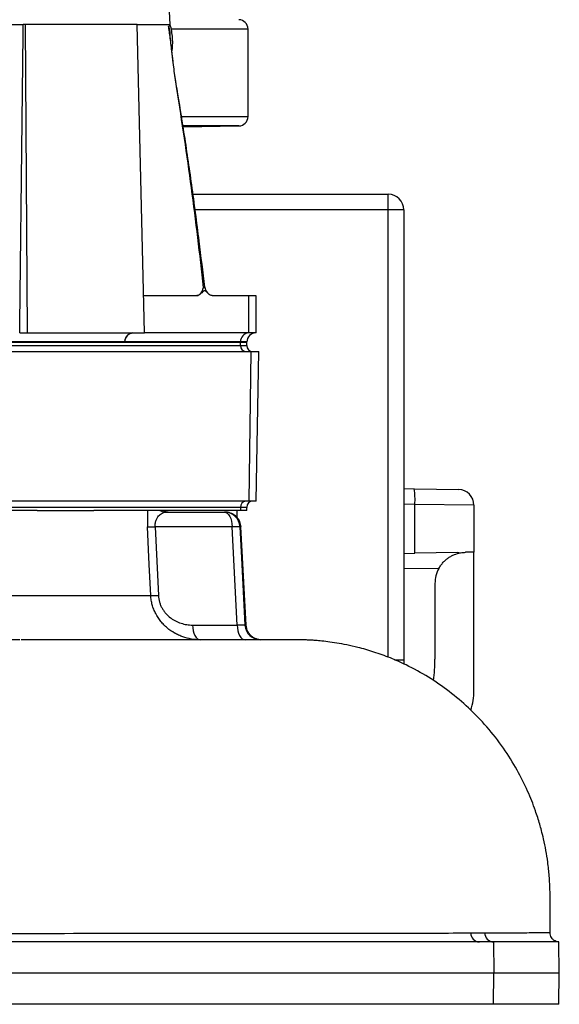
# Model space of a CAD drawing. Header units: millimetres. Extents: x 4135 to 8259, y 1498 to 10860.
# Tile 8 of 12: x 7393 to 8259, y 3398 to 4978. Entities that reach past the tile are written whole.
import ezdxf

# ---------------------------------------------------------------- set-up
doc = ezdxf.new("R2010")
doc.units = ezdxf.units.MM
doc.header["$LTSCALE"] = 5

msp = doc.modelspace()

# ---------------------------------------------------------------- linework, layer by layer
at = {"color": 7, "linetype": 'Continuous', "lineweight": 25}
for p, q in [((7634.8, 4969.7), (7499.6, 7982.3)), ((7402.5, 4970.4), (7399.1, 4970.4)), ((7405.7, 4475.4), (7402.5, 4970.4)), ((7581.6, 4970.4), (7402.5, 4970.4)), ((7593.4, 4475.4), (7581.6, 4970.4)), ((7759.7, 4822.6), (7759.7, 4963.1)), ((7633.5, 4959.5), (7633.7, 4958.6)), ((7655.7, 4806.1), (7745, 4807.6)), ((7671.4, 4697.9), (7984.7, 4697.9)), ((7984.7, 4672.9), (7984.7, 4697.9)), ((8009.7, 4672.9), (7984.7, 4672.9)), ((8009.7, 4672.9), (8009.7, 3950.9)), ((7592, 4535.4), (7677.5, 4535.4)), ((7702.3, 4535.4), (7760.6, 4535.4)), ((7760.6, 4535.4), (7760.6, 4475.4)), ((7772.7, 4475.4), (7772.7, 4535.4)), ((7393.4, 4475.4), (7405.7, 4475.4)), ((7405.7, 4475.4), (7593.4, 4475.4)), ((7760.6, 4475.4), (7593.4, 4475.4)), ((7772.7, 4475.4), (7760.6, 4475.4)), ((7186.1, 4460.4), (7747.6, 4460.4)), ((7562.1, 4460.9), (7371.7, 4460.9)), ((7747.6, 4460.9), (7562.1, 4460.9)), ((7747.6, 4460.9), (7747.6, 4460.4)), ((7747.6, 4455.4), (7747.6, 4460.4)), ((7747.6, 4460.4), (7757.7, 4460.4)), ((7757.7, 4460.4), (7757.7, 4460.9)), ((7757.7, 4455.4), (7757.7, 4460.4)), ((7186.1, 4455.4), (7747.6, 4455.4)), ((7203, 4445.4), (7764.4, 4445.4)), ((7764.4, 4445.4), (7760.8, 4205.4)), ((7764.4, 4445.4), (7777.1, 4445.4)), ((7772.9, 4205.4), (7777.1, 4445.4)), ((8009.7, 4225.5), (8026.6, 4225.2)), ((8026.6, 4225.2), (8097.6, 4224)), ((7760.8, 4205.4), (7199.3, 4205.4)), ((7772.9, 4205.4), (7760.8, 4205.4)), ((7747.6, 4195.4), (7186.1, 4195.4)), ((7421.4, 4190.4), (7186.1, 4190.4)), ((7421.4, 4190.4), (7512.3, 4190.4)), ((7747.6, 4190.4), (7512.3, 4190.4)), ((7627.2, 4190.4), (7627.2, 4189.1)), ((7628.9, 4187.9), (7721.9, 4187.9)), ((7721.9, 4187.9), (7722.7, 4187.9)), ((7742.2, 4179.8), (7742.2, 4190.4)), ((7747.6, 4195.4), (7747.6, 4190.4)), ((7757.7, 4190.4), (7747.6, 4190.4)), ((7757.7, 4190.4), (7757.7, 4195.4)), ((8027.4, 4121.9), (8027.4, 4200.2)), ((8122.2, 4199), (8027.4, 4200.2)), ((8122.2, 4199), (8122.2, 4123.5)), ((7610.6, 4164.2), (7615.9, 4054)), ((7734.4, 4164.2), (7610.6, 4164.2)), ((7742.4, 4006.6), (7734.4, 4164.2)), ((7756.7, 4006.6), (7748.4, 4164.2)), ((8009.7, 4121.6), (8027.4, 4121.9)), ((8095.6, 4123.1), (8027.4, 4121.9)), ((8122.2, 4123.5), (8108.8, 4123.3)), ((8122.2, 3901.3), (8122.2, 4121.5)), ((8059.7, 4073.3), (8059.7, 3951.8)), ((7781.3, 3982.9), (7779.7, 3982.9)), ((8009.7, 3950.9), (8009.6, 3944.3)), ((8244.1, 3512.9), (8244.1, 3512.9)), ((8130.9, 3497.9), (6484.6, 3497.9)), ((8153.5, 3497.9), (8130.9, 3497.9)), ((8153.5, 3497.9), (8154.3, 3447.9)), ((8258.3, 3497.9), (8153.5, 3497.9)), ((8259.2, 3447.9), (8258.3, 3497.9)), ((8154.3, 3447.9), (6484.7, 3447.9)), ((8153.5, 3397.9), (8154.3, 3447.9)), ((8259.2, 3447.9), (8154.3, 3447.9)), ((8258.3, 3397.9), (8259.2, 3447.9)), ((8130.9, 3397.9), (6484.6, 3397.9)), ((8153.5, 3397.9), (8130.9, 3397.9)), ((8258.3, 3397.9), (8153.5, 3397.9))]:
    msp.add_line(p, q, dxfattribs=at)
at = {"color": 8, "linetype": 'Continuous', "lineweight": 25}
for p, q in [((7759.7, 4963.1), (7636.5, 4963.1)), ((7653.6, 4822.6), (7759.7, 4822.6)), ((7745, 4807.6), (7655.6, 4807.6)), ((7984.7, 4672.9), (7674.7, 4672.9)), ((7984.7, 3955), (7984.7, 4672.9)), ((7757.7, 4460.9), (7747.6, 4460.9)), ((7747.6, 4455.4), (7757.7, 4455.4)), ((7757.7, 4195.4), (7747.6, 4195.4)), ((8027.4, 4200.2), (8009.7, 4200.5)), ((7748.4, 4164.2), (7746.8, 4164.2)), ((8066, 4097.6), (8009.7, 4096.6)), ((7994.5, 3950.9), (8009.7, 3950.9))]:
    msp.add_line(p, q, dxfattribs=at)
at = {"color": 8, "linetype": 'Continuous', "lineweight": 25, "flags": 128}
msp.add_lwpolyline([(7645.4, 4867.3), (7645.8, 4867.2), (7645.8, 4867.1)], dxfattribs=at)
at = {"color": 7, "linetype": 'Continuous', "lineweight": 25, "flags": 128}
for points in [[(7721.9, 4187.9), (7724.2, 4187.4), (7726.5, 4186.1), (7728.6, 4183.9), (7730.5, 4181), (7732.1, 4177.4), (7733.2, 4173.4), (7734, 4168.9), (7734.4, 4164.2)], [(7603.7, 4054), (7601.3, 4103.9), (7598.5, 4164.2)], [(7746.8, 4164.2), (7749.4, 4114.3), (7754.8, 4006.6)], [(7670.7, 4006.6), (7671, 4001.9), (7671.8, 3997.4), (7673, 3993.3), (7674.6, 3989.7), (7676.4, 3986.8), (7678.5, 3984.7), (7680.8, 3983.3), (7683.2, 3982.9)], [(7670.7, 4006.6), (7714, 4006.6), (7742.4, 4006.6)], [(7742.4, 4006.6), (7742.7, 4001.9), (7743.5, 3997.4), (7744.7, 3993.3), (7746.3, 3989.7), (7748.1, 3986.8), (7750.2, 3984.7), (7752.5, 3983.3), (7754.9, 3982.9)]]:
    msp.add_lwpolyline(points, dxfattribs=at)
at = {"color": 7, "linetype": 'Continuous', "lineweight": 25}
for centre, radius, start, end in [((7744.7, 4963.1), 15, 0, 89), ((7744.7, 4822.6), 15, 271, 0), ((7984.7, 4672.9), 25, 0, 90), ((7705.3, 4550.4), 15, 186.5538, 225.4075), ((7705.3, 4550.4), 15, 186.5538, 225.6509), ((7576.1, 4461.4), 14, 94.2201, 182.0086), ((7761.6, 4461.4), 14, 94.2583, 182.0052), ((7772.7, 4460.4), 15, 90.0349, 178), ((7757, 4454.8), 9.4, 176.1887, 265.5981), ((7767.7, 4455.4), 10, 180, 270), ((7907.3, 4208.5), 120.4, 356.038, 7.9584), ((8097.2, 4199), 25, 0, 89), ((7757, 4196), 9.4, 94.4019, 183.8113), ((7767.7, 4195.4), 10, 90, 180), ((7628.9, 4212.6), 24.7, 244.021, 269.9942), ((7635, 4212.9), 25, 244.1581, 251.829), ((7721.9, 4162.9), 25, 2.9582, 89.9635), ((7723.5, 4162.9), 25, 3, 42.6344), ((7604.5, 4284.6), 120.6, 267.1123, 272.8877), ((7740.6, 4073), 91.4, 86.0956, 93.9044), ((8109.7, 4073.3), 50, 150.9899, 180), ((7609.8, 4175.1), 121.3, 267.131, 272.869), ((7779.8, 4007.9), 25, 182.9515, 269.9436), ((7809.7, 3951.8), 250, 352.12, 0), ((8022.2, 3901.3), 100, 341.8744, 0), ((8131.5, 3512.3), 14.4, 179.3299, 267.753), ((8154.2, 3512.4), 14.5, 179.3972, 267.3802)]:
    msp.add_arc(centre, radius, start, end, dxfattribs=at)
for centre, major_axis, ratio, start_param, end_param in [((6567.2, 16088.6), (545.1, 62446.1), 0.015115, 4.52546, 4.533522), ((8022.2, 4138.1), (-1.8, 956.8), 0.104497, 4.69484, 4.696952)]:
    msp.add_ellipse(centre, major_axis=major_axis, ratio=ratio, start_param=start_param, end_param=end_param, dxfattribs=at)
for points, knots in [([(7380.8, 4970.4), (7381.4, 4970.4), (7382, 4970.4), (7383.4, 4970.4), (7384.1, 4970.4), (7385.6, 4970.4), (7386.3, 4970.4), (7387.9, 4970.4), (7388.7, 4970.4), (7390.3, 4970.4), (7391.2, 4970.4), (7392.8, 4970.4), (7393.6, 4970.4), (7396.1, 4970.4), (7397.6, 4970.4), (7399.1, 4970.4)], [0, 0, 0, 0, 0.125, 0.125, 0.25, 0.25, 0.375, 0.375, 0.5, 0.5, 0.625, 0.625, 0.75, 0.75, 1, 1, 1, 1]), ([(7582.5, 4970.4), (7587.3, 4970.4), (7600.9, 4970.4), (7616.2, 4970.4), (7629.3, 4970.4), (7632.5, 4970.4), (7634.1, 4970.4)], [0, 0, 0, 0, 0.158334, 0.438889, 0.719445, 1, 1, 1, 1]), ([(7632.3, 4967), (7632.8, 4967.6), (7633.2, 4968.1), (7633.6, 4969), (7633.7, 4969.3), (7633.9, 4969.8), (7634, 4970.1), (7634, 4970.4)], [0, 0, 0, 0, 0.5, 0.5, 0.75, 0.75, 1, 1, 1, 1]), ([(7645.4, 4867.3), (7643.8, 4876.9), (7642.6, 4886.3), (7640.8, 4899.9), (7640.3, 4904.4), (7639.5, 4911), (7639.2, 4913.2), (7638.7, 4917.5), (7638.4, 4919.7), (7637.2, 4930.2), (7636.3, 4938.1), (7634.8, 4949.4), (7634.4, 4953.1), (7633.6, 4958.4), (7633.4, 4960.2), (7633, 4962.8), (7632.8, 4963.6), (7632.6, 4965.4), (7632.4, 4966.2), (7632.3, 4967)], [0, 0, 0, 0, 0.25, 0.25, 0.375, 0.375, 0.4375, 0.4375, 0.5, 0.5, 0.75, 0.75, 0.875, 0.875, 0.9375, 0.9375, 0.96875, 0.96875, 1, 1, 1, 1]), ([(7637.7, 4926.8), (7638.1, 4930.4), (7639, 4937.7), (7638.8, 4948.8), (7637.4, 4959.7), (7635.9, 4966.9), (7634.7, 4970.3), (7634.7, 4970.4)], [0, 0, 0, 0, 0.242812, 0.501918, 0.75356, 0.997627, 1, 1, 1, 1]), ([(7645.8, 4867), (7645.3, 4870), (7644, 4877.4), (7642.3, 4889.2), (7640.5, 4902.7), (7638.9, 4916.5), (7637.2, 4930.4), (7635.6, 4944.3), (7634.4, 4953.7), (7633.7, 4958.4), (7633.7, 4958.6)], [0, 0, 0, 0, 0.086154, 0.216189, 0.353541, 0.499229, 0.653835, 0.817316, 0.988881, 1, 1, 1, 1]), ([(7688.5, 4548.4), (7682.5, 4601.8), (7676, 4655.1), (7661.8, 4761.4), (7654, 4814.5), (7645.4, 4867.3)], [0, 0, 0, 0, 0.5, 0.5, 1, 1, 1, 1]), ([(7690.3, 4548.6), (7687.4, 4573.4), (7680.9, 4628.3), (7669.8, 4711.3), (7658, 4792.8), (7649.6, 4844), (7645.8, 4867.1)], [0, 0, 0, 0, 0.2322, 0.515053, 0.781596, 1, 1, 1, 1]), ([(7667.7, 4806.9), (7667.7, 4806.9), (7667.9, 4806.9), (7666.4, 4806.9), (7663, 4806.9), (7659.3, 4806.9), (7656.3, 4806.9), (7655.5, 4806.9)], [0, 0, 0, 0, 0.100363, 0.371083, 0.641779, 0.912476, 1, 1, 1, 1]), ([(7655.6, 4806.5), (7655.8, 4806.5), (7658.3, 4806.6), (7661.8, 4806.7), (7665.9, 4806.8), (7667, 4806.8), (7667.5, 4806.9)], [0, 0, 0, 0, 0.023939, 0.349291, 0.674646, 1, 1, 1, 1]), ([(7677.5, 4535.4), (7678.8, 4535.4), (7679.9, 4535.8), (7682.1, 4537.2), (7683, 4538.2), (7684.8, 4540.6), (7685.7, 4542), (7686.8, 4544.3), (7687.1, 4545.1), (7687.8, 4546.7), (7688.1, 4547.5), (7688.5, 4548.4)], [0, 0, 0, 0, 0.25, 0.25, 0.5, 0.5, 0.75, 0.75, 0.875, 0.875, 1, 1, 1, 1]), ([(7702.3, 4535.4), (7701.2, 4535.4), (7700.1, 4535.7), (7698, 4536.8), (7697, 4537.6), (7695, 4539.4), (7694.1, 4540.4), (7692.6, 4541.8), (7692.1, 4542.2), (7691.3, 4542.7), (7691.1, 4542.8), (7690.5, 4543), (7690.2, 4543.1), (7689.7, 4543.1), (7689.4, 4543.1), (7688.9, 4542.9), (7688.6, 4542.8), (7687.8, 4542.3), (7687.3, 4541.9), (7685.8, 4540.5), (7684.9, 4539.4), (7682.9, 4537.6), (7681.8, 4536.8), (7679.7, 4535.7), (7678.6, 4535.4), (7677.5, 4535.4)], [0, 0, 0, 0, 0.125, 0.125, 0.25, 0.25, 0.375, 0.375, 0.4375, 0.4375, 0.46875, 0.46875, 0.5, 0.5, 0.53125, 0.53125, 0.5625, 0.5625, 0.625, 0.625, 0.75, 0.75, 0.875, 0.875, 1, 1, 1, 1]), ([(7760.6, 4535.4), (7763.1, 4535.4), (7768.1, 4535.4), (7772, 4535.4), (7772.3, 4535.4), (7772.4, 4535.4)], [0, 0, 0, 0, 0.353068, 0.705524, 1, 1, 1, 1]), ([(7562.1, 4460.9), (7562.1, 4462.8), (7562.5, 4464.7), (7563.8, 4468.2), (7564.8, 4469.8), (7567.2, 4472.5), (7568.6, 4473.6), (7571.7, 4475), (7573.4, 4475.4), (7575, 4475.4)], [0, 0, 0, 0, 0.25, 0.25, 0.5, 0.5, 0.75, 0.75, 1, 1, 1, 1]), ([(7598.7, 4190.4), (7598.6, 4188.6), (7598.5, 4186.6), (7598.3, 4183.6), (7598.3, 4182.5), (7598.2, 4180.4), (7598.2, 4179.3), (7598.2, 4176), (7598.2, 4173.7), (7598.3, 4169), (7598.3, 4166.6), (7598.5, 4164.2)], [0, 0, 0, 0, 0.25, 0.25, 0.375, 0.375, 0.5, 0.5, 0.75, 0.75, 1, 1, 1, 1]), ([(7610.6, 4164.2), (7610.5, 4165.3), (7610.5, 4166.4), (7610.7, 4168.6), (7610.8, 4169.7), (7611.2, 4171.7), (7611.4, 4172.7), (7611.9, 4174.4), (7612.3, 4175.3), (7613.3, 4177.6), (7614.1, 4178.9), (7615.7, 4181.2), (7616.6, 4182.2), (7618.4, 4183.9), (7619.3, 4184.6), (7621.2, 4185.9), (7622.2, 4186.3), (7625, 4187.5), (7626.9, 4187.9), (7628.9, 4187.9)], [0, 0, 0, 0, 0.0625, 0.0625, 0.125, 0.125, 0.1875, 0.1875, 0.25, 0.25, 0.375, 0.375, 0.5, 0.5, 0.625, 0.625, 0.75, 0.75, 1, 1, 1, 1]), ([(7627.9, 4188.9), (7627.7, 4189), (7627, 4189.2), (7630.5, 4188), (7634, 4187.9), (7634.6, 4187.9)], [0, 0, 0, 0, 0.2335329, 0.8612727, 1, 1, 1, 1]), ([(7741.9, 4179.8), (7741.7, 4179.9), (7741.5, 4180.2), (7738.3, 4183.1), (7733.3, 4186), (7727.5, 4187.8), (7723.2, 4187.9), (7722.7, 4187.9)], [0, 0, 0, 0, 0.249991, 0.446538, 0.648535, 0.957447, 1, 1, 1, 1]), ([(8066, 4097.6), (8067, 4099.4), (8068.1, 4101.1), (8070.4, 4104.3), (8071.6, 4105.8), (8074.3, 4108.7), (8075.7, 4110), (8078.5, 4112.5), (8080, 4113.6), (8083, 4115.6), (8084.6, 4116.6), (8087.7, 4118.2), (8089.3, 4119), (8094.1, 4120.9), (8097.3, 4121.9), (8100.6, 4122.5)], [0, 0, 0, 0, 0.125, 0.125, 0.25, 0.25, 0.375, 0.375, 0.5, 0.5, 0.625, 0.625, 0.75, 0.75, 1, 1, 1, 1]), ([(7683.2, 3982.9), (7678.4, 3982.9), (7673.7, 3983.3), (7664.3, 3984.9), (7659.7, 3986.1), (7652.9, 3988.5), (7650.6, 3989.4), (7646.2, 3991.4), (7644.1, 3992.5), (7637.8, 3996.1), (7633.8, 3998.8), (7628.2, 4003.6), (7626.3, 4005.3), (7622.9, 4008.8), (7621.2, 4010.6), (7616.6, 4016.4), (7613.9, 4020.5), (7610.4, 4027.2), (7609.4, 4029.5), (7607.5, 4034.2), (7606.8, 4036.6), (7605.4, 4041.4), (7604.9, 4043.9), (7604.1, 4048.9), (7603.8, 4051.4), (7603.7, 4054)], [0, 0, 0, 0, 0.125, 0.125, 0.25, 0.25, 0.3125, 0.3125, 0.375, 0.375, 0.5, 0.5, 0.5625, 0.5625, 0.625, 0.625, 0.75, 0.75, 0.8125, 0.8125, 0.875, 0.875, 0.9375, 0.9375, 1, 1, 1, 1]), ([(7615.9, 4054), (7616, 4050.3), (7616.6, 4046.8), (7618.2, 4041.7), (7618.8, 4040), (7620.2, 4036.7), (7620.9, 4035.2), (7622.7, 4032.1), (7623.6, 4030.7), (7625.6, 4027.8), (7626.7, 4026.5), (7630.1, 4022.7), (7632.5, 4020.4), (7636.5, 4017.4), (7637.8, 4016.5), (7640.6, 4014.7), (7642, 4013.9), (7646.3, 4011.7), (7649.2, 4010.5), (7655.2, 4008.5), (7658.3, 4007.8), (7664.5, 4006.8), (7667.6, 4006.6), (7670.7, 4006.6)], [0, 0, 0, 0, 0.125, 0.125, 0.1875, 0.1875, 0.25, 0.25, 0.3125, 0.3125, 0.375, 0.375, 0.5, 0.5, 0.5625, 0.5625, 0.625, 0.625, 0.75, 0.75, 0.875, 0.875, 1, 1, 1, 1]), ([(7754.8, 4006.6), (7754.7, 4006.5), (7754.3, 4006.5), (7753.4, 4006.4), (7753, 4006.4), (7752.2, 4006.4), (7751.2, 4006.4), (7750, 4006.4), (7748.7, 4006.4), (7748, 4006.4), (7745.8, 4006.5), (7744.2, 4006.5), (7742.4, 4006.6)], [0, 0, 0, 0, 0.25, 0.25, 0.375, 0.375, 0.5, 0.625, 0.625, 0.75, 0.75, 1, 1, 1, 1]), ([(7778.7, 3983), (7777.7, 3983.2), (7775.2, 3983.6), (7771.2, 3985), (7766.8, 3987.5), (7762.8, 3991.1), (7759.6, 3995.7), (7757.3, 4000.9), (7756.9, 4004.7), (7756.7, 4006.6)], [0, 0, 0, 0, 0.0887407, 0.220574, 0.358067, 0.5209285, 0.6735619, 0.8382755, 1, 1, 1, 1]), ([(7393.7, 3982.9), (7393.5, 3982.9), (7393.1, 3982.9), (7388, 3982.9), (7379.3, 3982.9), (7367, 3982.9), (7350.9, 3982.9), (7337.7, 3982.9), (7328.8, 3982.9), (7327.6, 3982.9)], [0, 0, 0, 0, 0.1549888, 0.3252868, 0.4918919, 0.6553145, 0.8161332, 0.9749514, 1, 1, 1, 1]), ([(7519.9, 3982.9), (7511.7, 3982.9), (7488.6, 3982.9), (7447.9, 3982.9), (7412.5, 3982.9), (7395.5, 3982.9)], [0, 0, 0, 0, 0.220692, 0.625061, 1, 1, 1, 1]), ([(8244.3, 3512.9), (8244.4, 3524.7), (8244.5, 3546.5), (8244.6, 3576.8), (8243.4, 3602.8), (8241, 3624.9), (8237.8, 3644.8), (8234.4, 3661.8), (8230.9, 3675.9), (8227.7, 3687.2), (8224.5, 3697.8), (8218.6, 3715.5), (8208.3, 3741.4), (8191.5, 3775.1), (8169.8, 3809.9), (8143.7, 3843.3), (8114.4, 3873.8), (8082.9, 3900.4), (8049.4, 3923.5), (8017.5, 3941), (7988.1, 3954.1), (7962.2, 3963.5), (7938.8, 3970.2), (7918.8, 3974.8), (7902.6, 3977.7), (7888.3, 3979.8), (7875.7, 3981.2), (7865.6, 3982), (7858.3, 3982.4), (7855.2, 3982.5), (7852, 3982.7), (7848.6, 3982.8), (7844.9, 3982.8), (7840.7, 3982.9), (7836.3, 3983), (7831.4, 3983), (7825.9, 3983), (7819.7, 3983.1), (7813.5, 3983.1), (7804.9, 3983.1), (7794, 3983.1), (7782.4, 3983.1), (7768.7, 3983), (7753, 3983), (7735.4, 3982.9), (7715.9, 3982.9), (7694.6, 3982.9), (7668.9, 3982.9), (7638.4, 3982.9), (7602.7, 3982.9), (7564.5, 3982.9), (7536.5, 3982.9), (7521.5, 3982.9), (7519.9, 3982.9)], [0, 0, 0, 0, 0.027431, 0.050856, 0.070737, 0.088135, 0.103068, 0.117758, 0.128953, 0.137248, 0.145821, 0.155162, 0.181723, 0.211541, 0.24422, 0.2784, 0.311627, 0.343885, 0.375495, 0.407576, 0.429307, 0.451325, 0.472429, 0.48657, 0.499293, 0.51064, 0.52035, 0.528714, 0.536875, 0.547218, 0.55883, 0.571446, 0.587615, 0.605201, 0.624416, 0.645103, 0.66728, 0.69097, 0.716161, 0.741027, 0.758937, 0.776354, 0.79344, 0.810385, 0.827404, 0.844721, 0.862532, 0.880963, 0.906717, 0.934266, 0.963935, 0.996013, 1, 1, 1, 1]), ([(6321.4, 3511.2), (6345.3, 3511.2), (6369.2, 3511.2), (6416.9, 3511.2), (6440.8, 3511.2), (6476.6, 3511.2), (6488.5, 3511.2), (6512.3, 3511.2), (6524.1, 3511.2), (6559.8, 3511.2), (6583.5, 3511.2), (6630.8, 3511.2), (6654.5, 3511.2), (6701.6, 3511.3), (6725.1, 3511.3), (6771.9, 3511.3), (6795.2, 3511.3), (6841.6, 3511.3), (6864.6, 3511.3), (6910.5, 3511.3), (6933.3, 3511.3), (6978.7, 3511.4), (7001.3, 3511.4), (7068.5, 3511.4), (7112.6, 3511.4), (7177.7, 3511.5), (7199.3, 3511.5), (7241.9, 3511.5), (7284, 3511.5), (7325.3, 3511.6), (7356, 3511.6), (7366.2, 3511.6), (7386.3, 3511.6), (7396.4, 3511.7), (7485.8, 3511.8), (7560.5, 3511.9), (7665.5, 3512), (7699.3, 3512.1), (7736.1, 3512.2), (7740.2, 3512.2), (7748.3, 3512.2), (7752.3, 3512.2), (7764.3, 3512.1), (7772.3, 3512.1), (7788, 3512), (7795.8, 3512), (7811.3, 3511.9), (7819, 3511.9), (7834.2, 3512), (7841.7, 3512), (7856.5, 3512), (7863.8, 3512), (7885.4, 3512), (7899.4, 3512.1), (7940.3, 3512.1), (7966.1, 3512.1), (8014.4, 3512.2), (8037.1, 3512.2), (8079.4, 3512.3), (8099, 3512.4), (8117.1, 3512.5)], [0, 0, 0, 0, 0.03125, 0.03125, 0.0625, 0.0625, 0.078125, 0.078125, 0.09375, 0.09375, 0.125, 0.125, 0.15625, 0.15625, 0.1875, 0.1875, 0.21875, 0.21875, 0.25, 0.25, 0.28125, 0.28125, 0.3125, 0.3125, 0.375, 0.375, 0.40625, 0.40625, 0.4375, 0.46875, 0.46875, 0.484375, 0.484375, 0.5, 0.5, 0.625, 0.625, 0.6875, 0.6875, 0.695313, 0.695313, 0.703125, 0.703125, 0.71875, 0.71875, 0.734375, 0.734375, 0.75, 0.75, 0.765625, 0.765625, 0.78125, 0.78125, 0.8125, 0.8125, 0.875, 0.875, 0.9375, 0.9375, 1, 1, 1, 1]), ([(8255.9, 3498.3), (8255.3, 3498.4), (8253.5, 3498.9), (8250.7, 3500.4), (8247.7, 3503.1), (8245.5, 3506.8), (8244.3, 3510.2), (8244.5, 3512.3), (8244.5, 3512.9)], [0, 0, 0, 0, 0.100792, 0.268227, 0.481231, 0.683214, 0.908206, 1, 1, 1, 1]), ([(8130.9, 3497.9), (8118.9, 3497.9), (8094.7, 3497.9), (8053.4, 3497.9), (8008.1, 3497.9), (7958.5, 3497.9), (7904.7, 3497.9), (7845, 3497.9), (7779, 3497.9), (7706.4, 3497.9), (7629.1, 3497.9), (7547.1, 3497.9), (7460.5, 3497.9), (7369.8, 3497.9), (7275, 3497.9), (7176.6, 3497.9), (7075.4, 3497.9), (6971.9, 3497.9), (6866.2, 3497.9), (6759.1, 3497.9), (6650.6, 3497.9), (6559.6, 3497.9), (6504.7, 3497.9), (6486.4, 3497.9)], [0, 0, 0, 0, 0.043169, 0.086363, 0.129533, 0.173637, 0.217768, 0.261872, 0.311027, 0.360217, 0.409371, 0.459926, 0.510523, 0.561078, 0.612655, 0.664408, 0.715985, 0.767738, 0.819315, 0.871065, 0.922642, 0.974211, 1, 1, 1, 1])]:
    msp.add_open_spline(points, degree=3, knots=knots, dxfattribs=at)
at = {"color": 8, "linetype": 'Continuous', "lineweight": 25}
for points, knots in [([(7632.3, 4967), (7632.3, 4967), (7632.8, 4964.5), (7633.2, 4962), (7633.5, 4959.5)], [0, 0, 0, 0, 0.015788, 1, 1, 1, 1]), ([(7632.3, 4967), (7633.2, 4963), (7634.2, 4958.3), (7634.4, 4953.5), (7634.5, 4952.9)], [0, 0, 0, 0, 0.864605, 1, 1, 1, 1]), ([(7688.5, 4548.4), (7688.9, 4548.4), (7690.1, 4548.4), (7690.2, 4548.6), (7690.3, 4548.6)], [0, 0, 0, 0, 0.394971, 1, 1, 1, 1]), ([(7300.1, 4054), (7313.7, 4054), (7345.1, 4054), (7389.5, 4054), (7430.8, 4054), (7465.5, 4054), (7494.5, 4054), (7520.9, 4054), (7544.5, 4054), (7565.1, 4054), (7581.6, 4054), (7594.5, 4054), (7600.7, 4054), (7603.7, 4054)], [0, 0, 0, 0, 0.086446, 0.198527, 0.310608, 0.398607, 0.486673, 0.574671, 0.665226, 0.755854, 0.846409, 0.923114, 1, 1, 1, 1]), ([(7754.8, 4006.6), (7756.1, 4006.6), (7757.3, 4006.6), (7756.7, 4006.6), (7756.7, 4006.6)], [0, 0, 0, 0, 0.995221, 1, 1, 1, 1]), ([(8139.6, 3512.6), (8147.4, 3512.6), (8162.8, 3512.7), (8182.7, 3512.8), (8200, 3512.8), (8214.7, 3512.9), (8226.6, 3513), (8235.6, 3513), (8241.6, 3513), (8243.7, 3513), (8244.4, 3512.9), (8244.2, 3512.9), (8244.1, 3512.9)], [0, 0, 0, 0, 0.115968, 0.231935, 0.348695, 0.465456, 0.584755, 0.704054, 0.824244, 0.944435, 0.97319, 1, 1, 1, 1])]:
    msp.add_open_spline(points, degree=3, knots=knots, dxfattribs=at)
at = {"color": 7, "linetype": 'Continuous', "lineweight": 25}
for points in [[(7634.1, 4970.4), (7634.3, 4970.4), (7634.6, 4970.4), (7634.7, 4970.4), (7634.7, 4970.4)], [(7562.1, 4460.9), (7562.1, 4460.9), (7562.1, 4460.9), (7562.1, 4460.9)], [(8095.6, 4123.1), (8097.3, 4123.1), (8099, 4122.9), (8100.6, 4122.5)], [(8100.6, 4122.5), (8103.6, 4123), (8106.4, 4123.3), (8108.8, 4123.3)], [(8117.1, 3512.5), (8124.9, 3512.5), (8132.4, 3512.5), (8139.6, 3512.6)]]:
    msp.add_open_spline(points, degree=3, dxfattribs=at)

doc.saveas('drawing.dxf')
